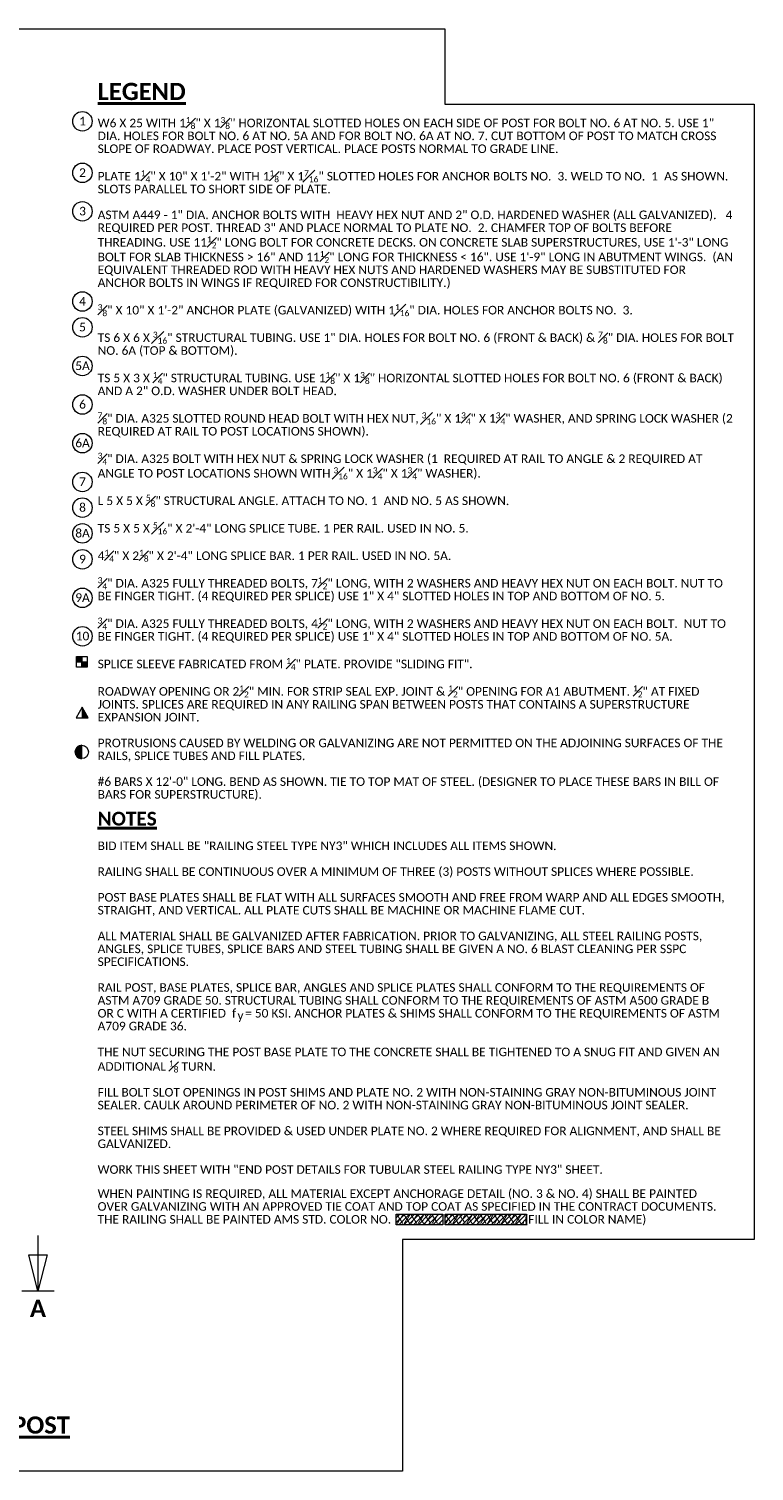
# Model space of a CAD drawing. Extents: x -497 to 705, y 46 to 361.
# Tile 17 of 18: x 249 to 407, y 46 to 361. Entities that reach past the tile are written whole.
import ezdxf
from ezdxf import colors
from ezdxf.entities.mleader import LeaderData, LeaderLine
from ezdxf.enums import TextEntityAlignment as Align
from ezdxf.math import Vec2, Vec3

# ---------------------------------------------------------------- set-up
doc = ezdxf.new("R2010")
doc.units = 0
doc.header["$MEASUREMENT"] = 0
for name, color, linetype, lineweight in [('B_ANNO', 7, 'Continuous', 18), ('B_ANNO_DIM', 7, 'Continuous', 18), ('B_ANNO_SYMB', 7, 'Continuous', 18), ('B_ANNO_TEXT', 7, 'Continuous', 18), ('B_ANNO_TEXT_TITLE', 7, 'Continuous', 40)]:
    doc.layers.add(name, color=color, linetype=linetype, lineweight=lineweight)
doc.layers.add('B_ANNO_DESIGN_NOTES', color=1, linetype='Continuous', lineweight=18, true_color=0xff0000)
doc.layers.add('B_ANNO_NOPLOT', color=47, linetype='Continuous', lineweight=18, plot=False)
doc.styles.add('Annotative', font='calibri.ttf', dxfattribs={"height": 0.0625})
doc.styles.get("Standard").update_dxf_attribs({"font": 'calibri.ttf'})
doc.styles.add('Title', font='calibrib.ttf', dxfattribs={"height": 0.125})

# ---------------------------------------------------------------- blocks, each defined once
blk = doc.blocks.new('SYM61')
at = {"layer": 'B_ANNO_SYMB'}
for points in [[(-1.19, 1.28), (-0.02, 1.28), (-0.02, 0.12), (-1.19, 0.12)], [(-1.19, 1.28), (-0.02, 1.28), (-0.02, 0.12), (-1.19, 0.12)], [(-0.03, 0.12), (1.14, 0.12), (1.14, -1.04), (-0.03, -1.04)], [(-0.03, 0.12), (1.14, 0.12), (1.14, -1.04), (-0.03, -1.04)]]:
    blk.add_hatch(color=256, dxfattribs=at).paths.add_polyline_path(points)
for p, q in [((-1.19, 0.12), (1.14, 0.12)), ((-1.19, 0.12), (1.14, 0.12)), ((-0.03, -1.04), (-0.03, 1.28)), ((-0.03, -1.04), (-0.03, 1.28))]:
    blk.add_line(p, q, dxfattribs=at)
at = {"layer": 'B_ANNO_SYMB', "flags": 128}
for points in [[(-1.19, 1.28), (1.14, 1.28), (1.14, -1.04), (-1.19, -1.04), (-1.19, 1.28)], [(-1.19, 1.28), (-0.02, 1.28), (-0.02, 0.12), (-1.19, 0.12), (-1.19, 1.28)], [(-1.19, 1.28), (1.14, 1.28), (1.14, -1.04), (-1.19, -1.04), (-1.19, 1.28)], [(-1.19, 1.28), (-0.02, 1.28), (-0.02, 0.12), (-1.19, 0.12), (-1.19, 1.28)], [(-0.03, 0.12), (1.14, 0.12), (1.14, -1.04), (-0.03, -1.04), (-0.03, 0.12)], [(-0.03, 0.12), (1.14, 0.12), (1.14, -1.04), (-0.03, -1.04), (-0.03, 0.12)]]:
    blk.add_lwpolyline(points, dxfattribs=at)
blk = doc.blocks.new('SYM32')
at = {"layer": 'B_ANNO_SYMB'}
blk.add_hatch(color=256, dxfattribs=at).paths.add_polyline_path([(0.03, 1.37), (0.03, -0.93), (1.36, -0.93)])
at = {"layer": 'B_ANNO_SYMB', "flags": 128}
for points in [[(-1.3, -0.93), (1.36, -0.93), (0.03, 1.37), (-1.3, -0.93)], [(0.03, 1.37), (0.03, -0.93), (1.36, -0.93), (0.03, 1.37)]]:
    blk.add_lwpolyline(points, dxfattribs=at)
blk = doc.blocks.new('SYM22')
at = {"layer": 'B_ANNO_SYMB'}
blk.add_hatch(color=256, dxfattribs=at).paths.add_polyline_path([(0.03, -1.46), (0.03, 1.44), (0.03, 1.45), (-0.25, 1.44), (-0.56, 1.36), (-0.84, 1.2), (-1.1, 0.96), (-1.27, 0.74), (-1.41, 0.43), (-1.47, 0.06), (-1.44, -0.28), (-1.37, -0.54), (-1.17, -0.88), (-0.99, -1.08), (-0.75, -1.26), (-0.51, -1.36), (-0.29, -1.43), (-0.17, -1.45)])
blk.add_line((0.03, -1.46), (0.03, 1.44), dxfattribs=at)
at = {"layer": 'B_ANNO_SYMB', "flags": 128}
blk.add_lwpolyline([(0.03, -1.46), (0.03, 1.44), (0.03, 1.45), (-0.25, 1.44), (-0.56, 1.36), (-0.84, 1.2), (-1.1, 0.96), (-1.27, 0.74), (-1.41, 0.43), (-1.47, 0.06), (-1.44, -0.28), (-1.37, -0.54), (-1.17, -0.88), (-0.99, -1.08), (-0.75, -1.26), (-0.51, -1.36), (-0.29, -1.43), (-0.17, -1.45), (0.03, -1.46)], dxfattribs=at)
at = {"layer": 'B_ANNO_SYMB'}
blk.add_circle((0, 0), 1.46, dxfattribs=at)
blk = doc.blocks.new('_Open30')
at = {"color": 0, "linetype": 'ByBlock', "lineweight": -2}
for p, q in [((-1, 0.27), (0, 0)), ((0, 0), (-1, -0.27)), ((0, 0), (-1, 0))]:
    blk.add_line(p, q, dxfattribs=at)
blk = doc.blocks.new('*U104')
at = {"layer": 'B_ANNO', "lineweight": 13}
for p, q in [((0, 6.353), (0, 1.5)), ((-0.79125, 4.665), (0.79125, 4.665)), ((0, 1.5), (-0.79125, 4.665)), ((0.79125, 4.665), (0, 1.5)), ((1.404, 1.5), (-1.404, 1.5))]:
    blk.add_line(p, q, dxfattribs=at)
at = {"style": 'Title'}
blk.add_attdef('A', text='', height=1.5, dxfattribs=at).set_placement((0, 0), align=Align.MIDDLE_CENTER)
blk = doc.blocks.new('Nnumber in circle')
at = {"layer": 'B_ANNO_SYMB'}
blk.add_circle((0, 0), 2.13, dxfattribs=at)
at = {"layer": 'B_ANNO_TEXT', "style": 'Annotative'}
blk.add_attdef('#', text='', height=1.88, dxfattribs=at).set_placement((0.02, -0.89, -0.84), align=Align.CENTER)
blk = doc.blocks.new('*U145')
at = {"layer": 'B_ANNO_DESIGN_NOTES'}
h = blk.add_hatch(dxfattribs=at)
h.set_pattern_fill('ANSI31', color=256, scale=6)
h.set_pattern_definition([(45, (349.7064, 710.6728), (-0.53033, 0.53033), [])])
h.paths.add_polyline_path([(404.47, 410.35), (404.47, 412.67), (394.32, 412.67), (394.32, 410.35)])
h.paths.add_polyline_path([(422.78, 410.35), (422.78, 412.67), (405, 412.67), (405, 410.35)])
at = {"layer": 'B_ANNO_DESIGN_NOTES', "flags": 128}
for points in [[(394.32, 412.67), (404.47, 412.67), (404.47, 410.35), (394.32, 410.35), (394.32, 412.67)], [(405, 412.67), (422.78, 412.67), (422.78, 410.35), (405, 410.35), (405, 412.67)]]:
    blk.add_lwpolyline(points, dxfattribs=at)
at = {"layer": 'B_ANNO_NOPLOT', "flags": 128}
blk.add_lwpolyline([(0, 356.52), (0, 671.52), (404.91, 671.52), (404.91, 655.09), (472.5, 655.09), (472.5, 407.14), (395.71, 407.14), (395.71, 356.52)], close=True, dxfattribs=at)
at = {"layer": 'B_ANNO_TEXT', "insert": (329.1, 418.08, 0.84), "char_height": 1.875, "width": 136.7166, "attachment_point": 1, "line_spacing_factor": 0.9, "style": 'Annotative'}
blk.add_mtext('WHEN PAINTING IS REQUIRED, ALL MATERIAL EXCEPT ANCHORAGE DETAIL (NO. 3 & NO. 4) SHALL BE PAINTED OVER GALVANIZING WITH AN APPROVED TIE COAT AND TOP COAT AS SPECIFIED IN THE CONTRACT DOCUMENTS. THE RAILING SHALL BE PAINTED AMS STD. COLOR NO.                                            (FILL IN COLOR NAME)', dxfattribs=at)
at = {"layer": 'B_ANNO_TEXT', "style": 'Annotative'}
for tag, p in [('PAINT#', (394.39, 410.57)), ('PAINTNAME', (404.98, 410.58))]:
    blk.add_attdef(tag, p, '', height=1.88, dxfattribs=at)
blk = doc.blocks.new('*U156')
at = {"layer": 'B_ANNO_NOPLOT', "flags": 128}
blk.add_lwpolyline([(0, 0), (0, 315), (404.9096, 315), (404.9096, 298.569), (472.5, 298.569), (472.5, 50.6245), (395.7134, 50.6245), (395.7134, 0)], close=True, dxfattribs=at)
at = {"layer": 'B_ANNO_TEXT', "style": 'Annotative'}
blk.add_attdef('SHT#3', (165.4662, 79.1104), '', height=1.875, dxfattribs=at)
blk = doc.blocks.new('INS_RAILNY3_BASE')
at = {"layer": 'B_ANNO_NOPLOT', "flags": 128}
blk.add_lwpolyline([(0, 0), (0, 315), (404.90958, 315), (404.90958, 298.56895), (472.5, 298.56895), (472.5, 50.62451), (395.71344, 50.62451), (395.71344, 0)], close=True, dxfattribs=at)
ref = blk.add_blockref('Nnumber in circle', (325.78117, 294.80906, 0.84225))
ref.add_attrib('#', '1', dxfattribs={"layer": 'B_ANNO_DIM', "height": 1.875, "style": 'Annotative'}).set_placement((325.80193, 293.91958), align=Align.CENTER)
ref = blk.add_blockref('Nnumber in circle', (325.78117, 283.55803, 0.84225))
ref.add_attrib('#', '2', dxfattribs={"layer": 'B_ANNO_DIM', "height": 1.875, "style": 'Annotative'}).set_placement((325.80193, 282.66855), align=Align.CENTER)
ref = blk.add_blockref('Nnumber in circle', (325.78117, 275.14467, 0.84225))
ref.add_attrib('#', '3', dxfattribs={"layer": 'B_ANNO_DIM', "height": 1.875, "style": 'Annotative'}).set_placement((325.80193, 274.2552), align=Align.CENTER)
ref = blk.add_blockref('Nnumber in circle', (325.78117, 255.46265, 0.84225))
ref.add_attrib('#', '4', dxfattribs={"layer": 'B_ANNO_DIM', "height": 1.875, "style": 'Annotative'}).set_placement((325.80193, 254.57317), align=Align.CENTER)
ref = blk.add_blockref('Nnumber in circle', (325.78117, 249.81589, 0.84225))
ref.add_attrib('#', '5', dxfattribs={"layer": 'B_ANNO_DIM', "height": 1.875, "style": 'Annotative'}).set_placement((325.80193, 248.92641), align=Align.CENTER)
ref = blk.add_blockref('Nnumber in circle', (325.78117, 241.37049, 0.84225))
ref.add_attrib('#', '5A', dxfattribs={"layer": 'B_ANNO_DIM', "height": 1.875, "style": 'Annotative'}).set_placement((325.80193, 240.48101), align=Align.CENTER)
ref = blk.add_blockref('Nnumber in circle', (325.78117, 232.95091, 0.84225))
ref.add_attrib('#', '6', dxfattribs={"layer": 'B_ANNO_DIM', "height": 1.875, "style": 'Annotative'}).set_placement((325.80193, 232.06143), align=Align.CENTER)
ref = blk.add_blockref('Nnumber in circle', (325.78117, 224.5105, 0.84225))
ref.add_attrib('#', '6A', dxfattribs={"layer": 'B_ANNO_DIM', "height": 1.875, "style": 'Annotative'}).set_placement((325.80193, 223.62102), align=Align.CENTER)
ref = blk.add_blockref('Nnumber in circle', (325.78117, 216.0495, 0.84225))
ref.add_attrib('#', '7', dxfattribs={"layer": 'B_ANNO_DIM', "height": 1.875, "style": 'Annotative'}).set_placement((325.80193, 215.16002), align=Align.CENTER)
ref = blk.add_blockref('Nnumber in circle', (325.78117, 210.4332, 0.84225))
ref.add_attrib('#', '8', dxfattribs={"layer": 'B_ANNO_DIM', "height": 1.875, "style": 'Annotative'}).set_placement((325.80193, 209.54372), align=Align.CENTER)
ref = blk.add_blockref('Nnumber in circle', (325.78117, 204.81342, 0.84225))
ref.add_attrib('#', '8A', dxfattribs={"layer": 'B_ANNO_DIM', "height": 1.875, "style": 'Annotative'}).set_placement((325.80193, 203.92394), align=Align.CENTER)
ref = blk.add_blockref('Nnumber in circle', (325.78117, 199.14902, 0.84225))
ref.add_attrib('#', '9', dxfattribs={"layer": 'B_ANNO_DIM', "height": 1.875, "style": 'Annotative'}).set_placement((325.80193, 198.25954), align=Align.CENTER)
ref = blk.add_blockref('Nnumber in circle', (325.78117, 190.73806, 0.84225))
ref.add_attrib('#', '9A', dxfattribs={"layer": 'B_ANNO_DIM', "height": 1.875, "style": 'Annotative'}).set_placement((325.80193, 189.84858), align=Align.CENTER)
ref = blk.add_blockref('Nnumber in circle', (325.78117, 182.33709, 0.84225))
ref.add_attrib('#', '10', dxfattribs={"layer": 'B_ANNO_DIM', "height": 1.875, "style": 'Annotative'}).set_placement((325.80193, 181.44761), align=Align.CENTER)
at = {"lineweight": 25}
blk.add_blockref('SYM61', (325.7037, 176.62711), dxfattribs=at)
at = {"color": 7, "linetype": 'Continuous', "lineweight": 18}
for name, p in [('SYM32', (325.6933, 165.47891)), ('SYM22', (325.64998, 157.07328))]:
    blk.add_blockref(name, p, dxfattribs=at)
at = {"layer": 'B_ANNO_DIM', "xscale": 2.5, "yscale": 2.5, "zscale": 2.5}
blk.add_blockref('*U104', (316.06787, 35.57171), dxfattribs=at).add_auto_attribs({'A': 'A'})
at = {"layer": 'B_ANNO_DIM', "style": 'Annotative'}
for tag, p in [('SHT#1', (80.44055, 79.10726)), ('SHT#2', (19.34454, 48.56442))]:
    blk.add_attdef(tag, p, '', height=1.875, dxfattribs=at)
at = {"layer": 'B_ANNO_TEXT', "char_height": 1.875, "attachment_point": 1, "line_spacing_factor": 0.9, "style": 'Annotative'}
for s, insert, width in [('\\A1;W6 X 25 WITH 1{\\H0.7x;\\S1#8;}" X 1{\\H0.7x;\\S3#8;}" HORIZONTAL SLOTTED HOLES ON EACH SIDE OF POST FOR BOLT NO. 6 AT NO. 5. USE 1" DIA. HOLES FOR BOLT NO. 6 AT NO. 5A AND FOR BOLT NO. 6A AT NO. 7. CUT BOTTOM OF POST TO MATCH CROSS SLOPE OF ROADWAY. PLACE POST VERTICAL. PLACE POSTS NORMAL TO GRADE LINE.\\P\\PPLATE 1{\\H0.7x;\\S1#4;}" X 10" X 1\'-2" WITH 1{\\H0.7x;\\S1#8;}" X 1{\\H0.7x;\\S7#16;}" SLOTTED HOLES FOR ANCHOR BOLTS NO.  3. WELD TO NO.  1  AS SHOWN.  SLOTS PARALLEL TO SHORT SIDE OF PLATE.\\P\\PASTM A449 - 1" DIA. ANCHOR BOLTS WITH  HEAVY HEX NUT AND 2" O.D. HARDENED WASHER (ALL GALVANIZED).   4 REQUIRED PER POST. THREAD 3" AND PLACE NORMAL TO PLATE NO.  2. CHAMFER TOP OF BOLTS BEFORE THREADING. USE 11{\\H0.7x;\\S1#2;}" LONG BOLT FOR CONCRETE DECKS. ON CONCRETE SLAB SUPERSTRUCTURES, USE 1\'-3" LONG BOLT FOR SLAB THICKNESS > 16" AND 11{\\H0.7x;\\S1#2;}" LONG FOR THICKNESS < 16". USE 1\'-9" LONG IN ABUTMENT WINGS.  (AN EQUIVALENT THREADED ROD WITH HEAVY HEX NUTS AND HARDENED WASHERS MAY BE SUBSTITUTED FOR ANCHOR BOLTS IN WINGS IF REQUIRED FOR CONSTRUCTIBILITY.)\\P\\P{\\H0.7x;\\S3#8;}" X 10" X 1\'-2" ANCHOR PLATE (GALVANIZED) WITH 1{\\H0.7x;\\S1#16;}" DIA. HOLES FOR ANCHOR BOLTS NO.  3.\\P\\PTS 6 X 6 X {\\H0.7x;\\S3#16;}" STRUCTURAL TUBING. USE 1" DIA. HOLES FOR BOLT NO. 6 (FRONT & BACK) & {\\H0.7x;\\S7#8;}" DIA. HOLES FOR BOLT NO. 6A (TOP & BOTTOM).\\P\\PTS 5 X 3 X {\\H0.7x;\\S1#4;}" STRUCTURAL TUBING. USE 1{\\H0.7x;\\S1#8;}" X 1{\\H0.7x;\\S3#8;}" HORIZONTAL SLOTTED HOLES FOR BOLT NO. 6 (FRONT & BACK) AND A 2" O.D. WASHER UNDER BOLT HEAD.\\P\\P{\\H0.7x;\\S7#8;}" DIA. A325 SLOTTED ROUND HEAD BOLT WITH HEX NUT, {\\H0.7x;\\S3#16;}" X 1{\\H0.7x;\\S3#4;}" X 1{\\H0.7x;\\S3#4;}" WASHER, AND SPRING LOCK WASHER (2 REQUIRED AT RAIL TO POST LOCATIONS SHOWN).\\P\\P{\\H0.7x;\\S3#4;}" DIA. A325 BOLT WITH HEX NUT & SPRING LOCK WASHER (1  REQUIRED AT RAIL TO ANGLE & 2 REQUIRED AT ANGLE TO POST LOCATIONS SHOWN WITH {\\H0.7x;\\S3#16;}" X 1{\\H0.7x;\\S3#4;}" X 1{\\H0.7x;\\S3#4;}" WASHER).\\P\\PL 5 X 5 X {\\H0.7x;\\S5#8;}" STRUCTURAL ANGLE. ATTACH TO NO. 1  AND NO. 5 AS SHOWN.\\P\\PTS 5 X 5 X {\\H0.7x;\\S5#16;}" X 2\'-4" LONG SPLICE TUBE. 1 PER RAIL. USED IN NO. 5.\\P\\P4{\\H0.7x;\\S1#4;}" X 2{\\H0.7x;\\S1#8;}" X 2\'-4" LONG SPLICE BAR. 1 PER RAIL. USED IN NO. 5A.\\P\\P{\\H0.7x;\\S3#4;}" DIA. A325 FULLY THREADED BOLTS, 7{\\H0.7x;\\S1#2;}" LONG, WITH 2 WASHERS AND HEAVY HEX NUT ON EACH BOLT. NUT TO BE FINGER TIGHT. (4 REQUIRED PER SPLICE) USE 1" X 4" SLOTTED HOLES IN TOP AND BOTTOM OF NO. 5. \\P\\P{\\H0.7x;\\S3#4;}" DIA. A325 FULLY THREADED BOLTS, 4{\\H0.7x;\\S1#2;}" LONG, WITH 2 WASHERS AND HEAVY HEX NUT ON EACH BOLT.  NUT TO BE FINGER TIGHT. (4 REQUIRED PER SPLICE) USE 1" X 4" SLOTTED HOLES IN TOP AND BOTTOM OF NO. 5A.\\P\\PSPLICE SLEEVE FABRICATED FROM {\\H0.7x;\\S1#4;}" PLATE. PROVIDE "SLIDING FIT".\\P\\PROADWAY OPENING OR 2{\\H0.7x;\\S1#2;}" MIN. FOR STRIP SEAL EXP. JOINT & {\\H0.7x;\\S1#2;}" OPENING FOR A1 ABUTMENT. {\\H0.7x;\\S1#2;}" AT FIXED JOINTS. SPLICES ARE REQUIRED IN ANY RAILING SPAN BETWEEN POSTS THAT CONTAINS A SUPERSTRUCTURE EXPANSION JOINT.\\P\\PPROTRUSIONS CAUSED BY WELDING OR GALVANIZING ARE NOT PERMITTED ON THE ADJOINING SURFACES OF THE RAILS, SPLICE TUBES AND FILL PLATES.\\P\\P#6 BARS X 12\'-0" LONG. BEND AS SHOWN. TIE TO TOP MAT OF STEEL. (DESIGNER TO PLACE THESE BARS IN BILL OF BARS FOR SUPERSTRUCTURE).', (329.11029, 295.75784, 0.84225), 139.1512546), ('\\A1;BID ITEM SHALL BE "RAILING STEEL TYPE NY3" WHICH INCLUDES ALL ITEMS SHOWN.\\P\\PRAILING SHALL BE CONTINUOUS OVER A MINIMUM OF THREE (3) POSTS WITHOUT SPLICES WHERE POSSIBLE.\\P\\PPOST BASE PLATES SHALL BE FLAT WITH ALL SURFACES SMOOTH AND FREE FROM WARP AND ALL EDGES SMOOTH, STRAIGHT, AND VERTICAL. ALL PLATE CUTS SHALL BE MACHINE OR MACHINE FLAME CUT.\\P\\PALL MATERIAL SHALL BE GALVANIZED AFTER FABRICATION. PRIOR TO GALVANIZING, ALL STEEL RAILING POSTS, ANGLES, SPLICE TUBES, SPLICE BARS AND STEEL TUBING SHALL BE GIVEN A NO. 6 BLAST CLEANING PER SSPC SPECIFICATIONS.\\P\\PRAIL POST, BASE PLATES, SPLICE BAR, ANGLES AND SPLICE PLATES SHALL CONFORM TO THE REQUIREMENTS OF ASTM A709 GRADE 50. STRUCTURAL TUBING SHALL CONFORM TO THE REQUIREMENTS OF ASTM A500 GRADE B OR C WITH A CERTIFIED  f   = 50 KSI. ANCHOR PLATES & SHIMS SHALL CONFORM TO THE REQUIREMENTS OF ASTM A709 GRADE 36.\\P\\PTHE NUT SECURING THE POST BASE PLATE TO THE CONCRETE SHALL BE TIGHTENED TO A SNUG FIT AND GIVEN AN ADDITIONAL {\\H0.7x;\\S1#8;} TURN.\\P\\P{\\A0;FILL BOLT SLOT OPENINGS IN POST SHIMS AND PLATE NO. 2 WITH NON-STAINING GRAY NON-BITUMINOUS JOINT SEALER. CAULK AROUND PERIMETER OF NO. 2 WITH NON-STAINING GRAY NON-BITUMINOUS JOINT SEALER.\\P\\PSTEEL SHIMS SHALL BE PROVIDED & USED UNDER PLATE NO. 2 WHERE REQUIRED FOR ALIGNMENT, AND SHALL BE GALVANIZED.\\P\\PWORK THIS SHEET WITH "END POST DETAILS FOR TUBULAR STEEL RAILING TYPE NY3" SHEET.}', (329.09966, 137.51565, 0.84225), 136.7166287)]:
    blk.add_mtext(s, dxfattribs=dict(at, insert=insert, width=width))
at = {"layer": 'B_ANNO_TEXT', "insert": (359.63842, 100.4715), "char_height": 1.875, "attachment_point": 1, "line_spacing_factor": 0.8, "style": 'Annotative'}
blk.add_mtext('y', dxfattribs=at)
at = {"layer": 'B_ANNO_TEXT', "style": 'Annotative'}
for tag, p in [('ANGLE', (24.21533, 238.09471)), ('BAR5', (196.45952, 232.93092)), ('BAR1', (81.54814, 208.95516)), ('BAR2', (49.87488, 198.51363)), ('BAR3', (106.91781, 193.75926)), ('BAR4', (251.66592, 186.57306))]:
    blk.add_attdef(tag, p, '', height=1.875, dxfattribs=at)
at = {"layer": 'B_ANNO_TEXT_TITLE', "insert": (329.11029, 303.2017, 0.84225), "char_height": 3.75, "attachment_point": 1, "line_spacing_factor": 0.8, "style": 'Title'}
blk.add_mtext('{\\LLEGEND}', dxfattribs=at)
at = {"layer": 'B_ANNO_TEXT_TITLE', "attachment_point": 1, "style": 'Title'}
for s, insert, char_height, width in [('{\\LNOTES}', (329.09966, 144.00534, 0.84225), 3, 32.6779615), ('\\pxqc;{\\LPART ELEVATION OF RAILING AT POST}', (225.70449, 11.9484), 3.75, 102.9892773)]:
    blk.add_mtext(s, dxfattribs=dict(at, insert=insert, char_height=char_height, width=width))
at = {"layer": 'B_ANNO_DIM'}
ml = blk.add_multileader_mtext('Standard', dxfattribs=at)
ml.set_content('S6', color=256)
ml.set_leader_properties()
ml.set_arrow_properties(name='OPEN30')
ml.build(insert=Vec2(0, 0))
ml.multileader.update_dxf_attribs({"text_right_attachment_type": 3, "dogleg_length": 0.0625, "arrow_head_size": 1.875, "scale": 30})
ctx = ml.context
ctx.base_point, ctx.scale, ctx.char_height, ctx.arrow_head_size, ctx.landing_gap_size, ctx.plane_origin = Vec3(247.9121, 187.52147), 30, 1.875, 1.875, 0.9375, Vec3(209.3, 187.52147)
ctx.right_attachment = 3
notes = []
notes.append((ctx, [(0, (1, 1, 0), (246.0371, 187.52147), (1, 0), 1.875, [(1, [(209.3, 187.52147), (245.42698, 187.52147), (245.64884, 187.52147), (237.6483, 187.52147)], 0, [])])]))
ctx.mtext.insert, ctx.mtext.width, ctx.mtext.flow_direction = Vec3(248.8496, 188.47267), 2.6350962, 5
for ctx, leaders in notes:
    for number, flags, end, landing, length, lines in leaders:
        leader = LeaderData()
        leader.index, (leader.has_last_leader_line, leader.has_dogleg_vector, leader.attachment_direction) = number, flags
        leader.last_leader_point, leader.dogleg_vector, leader.dogleg_length = Vec3(end), Vec3(landing), length
        for number, points, colour, breaks in lines:
            line = LeaderLine()
            line.index, line.vertices, line.color, line.breaks = number, Vec3.list(points), colors.encode_raw_color(colour), breaks
            leader.lines.append(line)
        ctx.leaders.append(leader)

msp = doc.modelspace()

# ---------------------------------------------------------------- block references
msp.add_blockref('INS_RAILNY3_BASE', (-65.48, 45.78))

# ---------------------------------------------------------------- next in the draw order: block references
msp.add_blockref('*U145', (-65.48, -310.74)).add_auto_attribs({'PAINT#': 'XXXXXX,', 'PAINTNAME': 'XXXXXXXXXXX.'})

# ---------------------------------------------------------------- next in the draw order: block references
at = {"layer": 'B_ANNO_DIM'}
msp.add_blockref('*U156', (-65.48, 45.78), dxfattribs=at)

doc.saveas('drawing.dxf')
